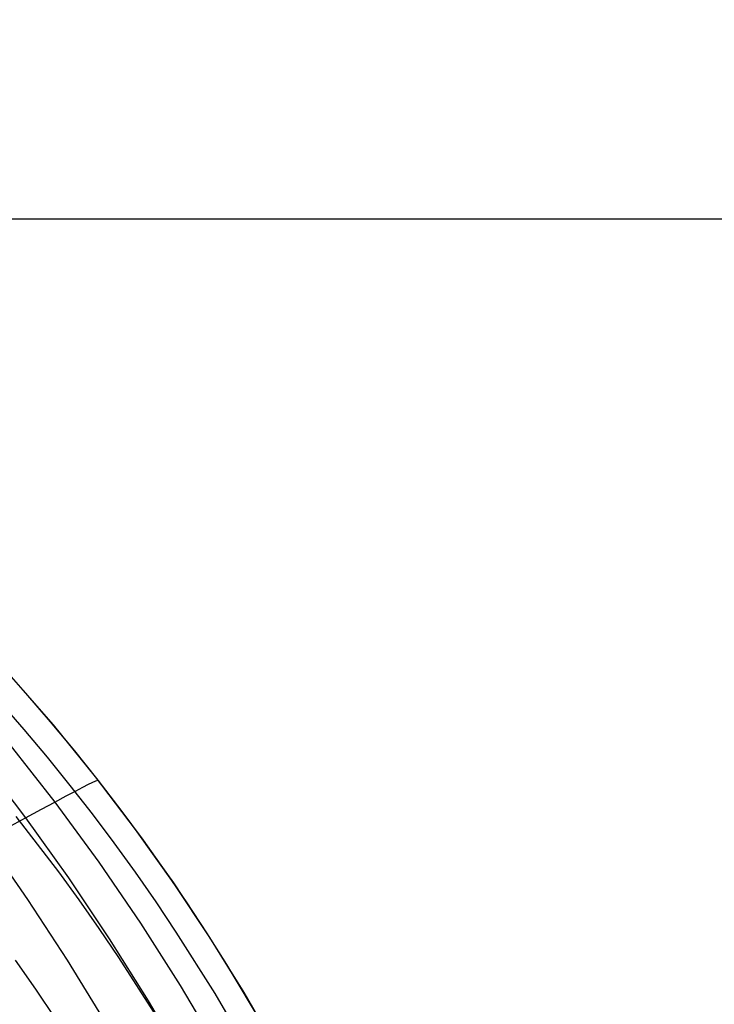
# Model space of a CAD drawing. Header units: millimetres. Extents: x -58 to 58, y -58 to 57.
# Tile 19 of 102: x -41.57 to -33.59, y -9.02 to 2.29. Entities that reach past the tile are written whole.
import ezdxf

# ---------------------------------------------------------------- set-up
doc = ezdxf.new("R2010")
doc.units = ezdxf.units.MM
doc.header["$MEASUREMENT"] = 0
doc.layers.add('Predefinito', color=5, linetype='Continuous')

msp = doc.modelspace()

# ---------------------------------------------------------------- linework, layer by layer
at = {"layer": 'Predefinito', "extrusion": (2.88321e-07, -6.82626e-07, 1)}
msp.add_lwpolyline([(-36.323, -40.631), (-36.008, -39.766), (-35.717, -38.902), (-35.451, -38.039), (-35.21, -37.177), (-34.992, -36.317), (-34.797, -35.459), (-34.625, -34.603), (-34.475, -33.75), (-34.347, -32.9), (-34.24, -32.054), (-34.155, -31.211), (-34.089, -30.373), (-34.043, -29.539), (-34.017, -28.71), (-34.009, -27.885), (-34.02, -27.066), (-34.049, -26.253), (-34.094, -25.446), (-34.157, -24.645), (-34.235, -23.85), (-34.33, -23.062), (-34.439, -22.281), (-34.563, -21.508), (-34.701, -20.741), (-34.853, -19.983), (-35.018, -19.232), (-35.196, -18.49), (-35.386, -17.755), (-35.587, -17.03), (-35.8, -16.313), (-36.257, -14.906), (-36.501, -14.215), (-36.758, -13.528), (-37.029, -12.846), (-37.313, -12.169), (-37.614, -11.499), (-37.931, -10.834), (-38.265, -10.177), (-38.619, -9.526), (-38.992, -8.883), (-39.385, -8.249), (-39.801, -7.624), (-40.238, -7.008), (-40.698, -6.403), (-41.182, -5.809), (-41.69, -5.227), (-41.954, -4.941), (-42.223, -4.658), (-42.5, -4.379), (-42.782, -4.103), (-43.071, -3.83), (-43.367, -3.562), (-43.669, -3.297), (-43.978, -3.035), (-44.293, -2.778), (-44.615, -2.524), (-45.279, -2.029), (-45.97, -1.55), (-46.689, -1.087), (-47.435, -0.642), (-48.209, -0.214), (-49.012, 0.196), (-49.843, 0.589), (-50.704, 0.965), (-51.595, 1.322), (-52.516, 1.663), (-53.468, 1.986), (-54.452, 2.291)], dxfattribs=at)
at = {"layer": 'Predefinito'}
for points in [[(56.5, 0), (-56.5, 0)], [(54.5, 0), (-54.5, 0)], [(-38.619, -9.527), (-38.992, -8.884), (-39.385, -8.249), (-39.8, -7.624), (-40.238, -7.008), (-40.698, -6.403), (-41.182, -5.809), (-41.69, -5.227)], [(-39.997, -9.155), (-40.43, -8.478), (-40.655, -8.146), (-40.885, -7.818), (-41.121, -7.495), (-41.363, -7.177), (-41.61, -6.862)], [(-41.62, -8.51), (-41.388, -8.845), (-41.163, -9.182)]]:
    msp.add_lwpolyline(points, dxfattribs=at)
at = {"layer": 'Predefinito', "extrusion": (-0.607562, 0.794272, 0)}
msp.add_lwpolyline([(37.213, 320), (37.191, 320), (37.169, 319.999), (37.146, 319.998), (37.124, 319.996), (37.101, 319.994), (37.078, 319.991), (37.055, 319.987), (37.031, 319.983), (37.008, 319.979), (36.985, 319.974), (36.962, 319.968), (36.938, 319.961), (36.915, 319.954), (36.892, 319.947), (36.868, 319.939), (36.845, 319.93), (36.822, 319.92), (36.799, 319.91), (36.777, 319.9), (36.754, 319.888), (36.732, 319.876), (36.71, 319.864), (36.688, 319.851), (36.666, 319.837), (36.645, 319.823), (36.624, 319.808), (36.603, 319.792), (36.583, 319.776), (36.563, 319.76), (36.544, 319.743), (36.525, 319.725), (36.506, 319.707), (36.488, 319.689), (36.471, 319.67), (36.454, 319.65), (36.437, 319.63), (36.421, 319.61), (36.406, 319.589), (36.391, 319.568), (36.376, 319.547), (36.363, 319.526), (36.35, 319.504), (36.337, 319.482), (36.325, 319.459), (36.314, 319.437), (36.303, 319.414), (36.293, 319.391), (36.284, 319.368), (36.275, 319.345), (36.267, 319.322), (36.259, 319.298), (36.252, 319.275), (36.246, 319.252), (36.24, 319.229), (36.235, 319.205), (36.23, 319.182), (36.226, 319.159), (36.223, 319.136), (36.22, 319.113), (36.217, 319.09), (36.216, 319.067), (36.214, 319.045), (36.214, 319.022), (36.213, 319)], dxfattribs=at)
at = {"layer": 'Predefinito', "extrusion": (-0.549212, 0.835683, 0)}
msp.add_lwpolyline([(38.443, 320), (38.421, 320), (38.398, 319.999), (38.376, 319.998), (38.353, 319.996), (38.33, 319.994), (38.307, 319.991), (38.284, 319.987), (38.261, 319.983), (38.238, 319.979), (38.214, 319.974), (38.191, 319.968), (38.168, 319.961), (38.144, 319.954), (38.121, 319.947), (38.098, 319.939), (38.075, 319.93), (38.052, 319.92), (38.029, 319.91), (38.006, 319.9), (37.983, 319.888), (37.961, 319.876), (37.939, 319.864), (37.917, 319.851), (37.896, 319.837), (37.874, 319.823), (37.853, 319.808), (37.833, 319.792), (37.812, 319.776), (37.793, 319.76), (37.773, 319.743), (37.754, 319.725), (37.736, 319.707), (37.718, 319.689), (37.7, 319.67), (37.683, 319.65), (37.666, 319.63), (37.65, 319.61), (37.635, 319.589), (37.62, 319.568), (37.606, 319.547), (37.592, 319.526), (37.579, 319.504), (37.566, 319.482), (37.554, 319.459), (37.543, 319.437), (37.532, 319.414), (37.522, 319.391), (37.513, 319.368), (37.504, 319.345), (37.496, 319.322), (37.488, 319.298), (37.481, 319.275), (37.475, 319.252), (37.469, 319.229), (37.464, 319.205), (37.459, 319.182), (37.455, 319.159), (37.452, 319.136), (37.449, 319.113), (37.447, 319.09), (37.445, 319.067), (37.444, 319.045), (37.443, 319.022), (37.443, 319)], dxfattribs=at)
at = {"layer": 'Predefinito'}
for points in [[(-38.753, -9.291, 59.998), (-39.19, -8.559, 59.998), (-39.418, -8.198, 59.998), (-39.654, -7.839, 59.998), (-39.896, -7.485, 59.998), (-40.146, -7.134, 59.998), (-40.402, -6.787, 59.998), (-40.666, -6.444, 59.998), (-40.936, -6.105, 59.998), (-41.213, -5.772, 59.998), (-41.497, -5.444, 59.998), (-41.787, -5.121, 59.998)], [(-41.796, -5.548, 319.707), (-41.522, -5.861, 319.707), (-41.254, -6.18, 319.707), (-40.992, -6.503, 319.707), (-40.737, -6.831, 319.707), (-40.487, -7.163, 319.707), (-40.244, -7.501, 319.707), (-40.006, -7.842, 319.707), (-39.774, -8.188, 319.707), (-39.328, -8.893, 319.707), (-38.905, -9.615, 319.707)], [(-41.693, -6.022, 51.31), (-41.164, -6.694, 51.27), (-40.66, -7.383, 51.235), (-40.181, -8.086, 51.204), (-39.726, -8.801, 51.177), (-39.295, -9.526, 51.155)], [(-42.017, -6.203, 49.111), (-41.502, -6.876, 49.061), (-41.009, -7.565, 49.016), (-40.54, -8.266, 48.977), (-40.093, -8.979, 48.943), (-39.668, -9.702, 48.915)], [(-45.524, -9.06, 37.515), (-45.261, -8.918, 37.999), (-45.006, -8.779, 38.487), (-44.518, -8.515, 39.479), (-44.061, -8.267, 40.489), (-43.634, -8.035, 41.516), (-43.238, -7.819, 42.559), (-42.872, -7.62, 43.615), (-42.536, -7.438, 44.685), (-42.231, -7.272, 45.766), (-41.957, -7.123, 46.857), (-41.714, -6.991, 47.957), (-41.502, -6.876, 49.061), (-41.319, -6.778, 50.165), (-41.164, -6.694, 51.27), (-41.034, -6.624, 52.373), (-40.928, -6.568, 53.475), (-40.843, -6.523, 54.574), (-40.777, -6.489, 55.669), (-40.694, -6.45, 57.845), (-40.666, -6.444, 59.998)], [(-41.957, -7.123, 46.857), (-41.48, -7.812, 46.804), (-41.023, -8.512, 46.757), (-40.587, -9.224, 46.716)]]:
    msp.add_polyline3d(points, dxfattribs=at)

doc.saveas('drawing.dxf')
